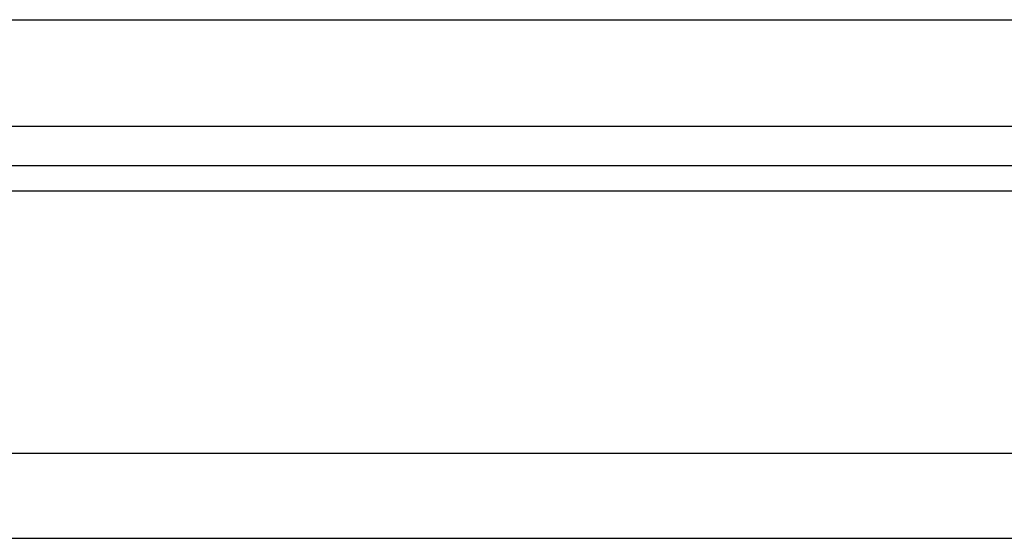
# Model space of a CAD drawing. Header units: millimetres. Extents: x 34 to 348, y -46 to 61.
# Tile 23 of 53: x 256.6 to 270.45, y -27.77 to -20.47. Entities that reach past the tile are written whole.
import ezdxf

# ---------------------------------------------------------------- set-up
doc = ezdxf.new("R2010")
doc.units = ezdxf.units.MM
doc.header["$LTSCALE"] = 0.15
doc.layers.add('OUT', color=3, linetype='CONTINUOUS')

msp = doc.modelspace()

# ---------------------------------------------------------------- linework, layer by layer
at = {"layer": 'OUT', "color": 0}
for p, q in [((218.765, -20.467), (306.765, -20.467)), ((218.765, -21.967), (306.765, -21.967)), ((180.626, -22.52), (339.052, -22.52)), ((180.572, -22.874), (339.052, -22.874)), ((179.449, -26.567), (339.052, -26.567)), ((143.052, -27.767), (339.052, -27.767))]:
    msp.add_line(p, q, dxfattribs=at)

doc.saveas('drawing.dxf')
